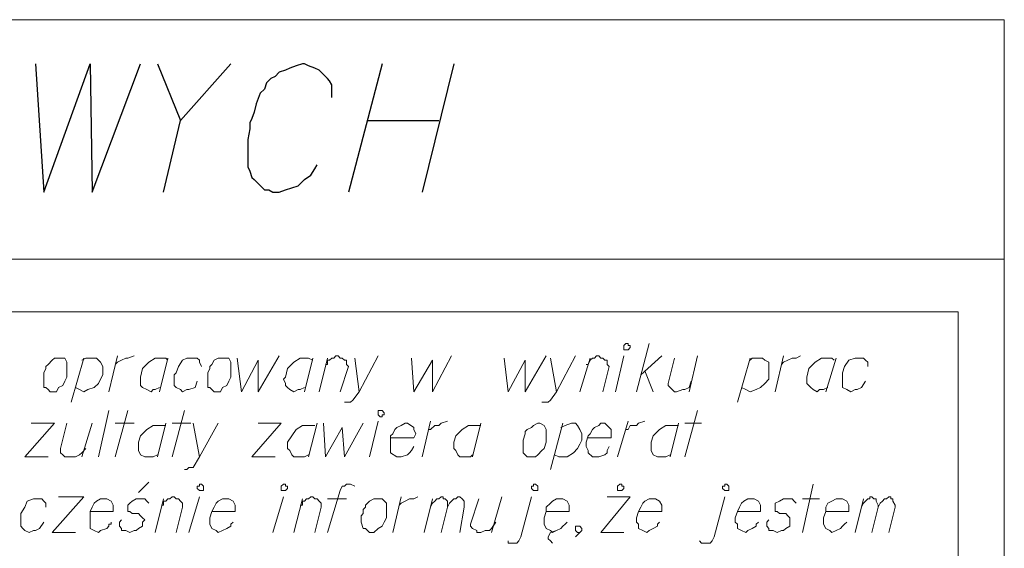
# Model space of a CAD drawing. Header units: metres. Extents: x 7431553 to 7432401, y 5544342 to 5544539.
# Tile 16 of 180: x 7432117 to 7432137, y 5544373 to 5544384. Entities that reach past the tile are written whole.
import ezdxf

# ---------------------------------------------------------------- set-up
doc = ezdxf.new("R2010")
doc.units = ezdxf.units.M
doc.header["$MEASUREMENT"] = 0
doc.layers.add('BG-PR90-PB-PZT-PZT01_2026_04_14$0$MAPA DCP', color=7, linetype='Continuous', lineweight=0)
doc.layers.add('PRIMETECH_XREF', color=7, linetype='Continuous', lineweight=5)

# ---------------------------------------------------------------- blocks, each defined once
blk = doc.blocks.new('BG-PR90-PB-PZT-PZT01_2026_04_14$0$Naddrwiną2025_v2klauzulap')
at = {"layer": 'BG-PR90-PB-PZT-PZT01_2026_04_14$0$MAPA DCP', "linetype": 'Continuous', "lineweight": 9, "transparency": 33554687}
for points in [[(7431778.338, 5544551.478), (7431778.338, 5544470.113)], [(7431819.359, 5544551.478), (7431778.338, 5544551.478)], [(7431783.164, 5544470.114), (7431783.164, 5544551.478)]]:
    blk.add_lwpolyline(points, dxfattribs=at)
at = {"layer": 'BG-PR90-PB-PZT-PZT01_2026_04_14$0$MAPA DCP', "color": 1, "linetype": 'Continuous', "lineweight": 9, "transparency": 33554687}
for points in [[(7431784.222, 5544550.547), (7431791.123, 5544550.547)], [(7431784.222, 5544532.936), (7431784.222, 5544550.547)], [(7431788.159, 5544548.599), (7431788.075, 5544548.642), (7431788.032, 5544548.684), (7431787.99, 5544548.726), (7431787.99, 5544548.769), (7431787.948, 5544548.769), (7431787.948, 5544548.811), (7431787.99, 5544548.853), (7431787.99, 5544548.896), (7431788.032, 5544548.896), (7431788.117, 5544548.938), (7431788.159, 5544548.938), (7431788.075, 5544548.98), (7431788.032, 5544549.023), (7431787.99, 5544549.065), (7431787.99, 5544549.107), (7431787.948, 5544549.15), (7431787.948, 5544549.192), (7431787.99, 5544549.192), (7431787.99, 5544549.234), (7431788.032, 5544549.234), (7431788.117, 5544549.277), (7431788.159, 5544549.277), (7431788.667, 5544549.15)], [(7431788.667, 5544548.811), (7431788.159, 5544548.938)], [(7431785.323, 5544548.726), (7431785.238, 5544548.726), (7431785.196, 5544548.684), (7431785.154, 5544548.642), (7431785.154, 5544548.557), (7431785.154, 5544548.472), (7431785.196, 5544548.345), (7431785.323, 5544548.261), (7431785.45, 5544548.218), (7431785.492, 5544548.218), (7431785.619, 5544548.218), (7431785.704, 5544548.218), (7431785.746, 5544548.218), (7431785.789, 5544548.303), (7431785.831, 5544548.388), (7431785.789, 5544548.472), (7431785.789, 5544548.515), (7431785.746, 5544548.599), (7431785.619, 5544548.684)], [(7431788.667, 5544548.472), (7431787.99, 5544548.642)], [(7431788.244, 5544547.88), (7431788.244, 5544548.345), (7431788.117, 5544548.345), (7431788.032, 5544548.303), (7431787.99, 5544548.218), (7431787.99, 5544548.134), (7431787.99, 5544548.091), (7431788.032, 5544548.007), (7431788.075, 5544547.922), (7431788.159, 5544547.88), (7431788.244, 5544547.88), (7431788.371, 5544547.837), (7431788.456, 5544547.837), (7431788.498, 5544547.837), (7431788.583, 5544547.88), (7431788.625, 5544547.964), (7431788.667, 5544548.007), (7431788.625, 5544548.091), (7431788.583, 5544548.176), (7431788.54, 5544548.218), (7431788.498, 5544548.261), (7431788.456, 5544548.303)], [(7431785.154, 5544548.091), (7431785.831, 5544547.88)], [(7431785.196, 5544548.049), (7431785.154, 5544548.007), (7431785.154, 5544547.795), (7431785.238, 5544547.668), (7431785.365, 5544547.541), (7431785.535, 5544547.499), (7431785.577, 5544547.499), (7431785.662, 5544547.499), (7431785.704, 5544547.541), (7431785.746, 5544547.583), (7431785.789, 5544547.626), (7431785.831, 5544547.71), (7431785.789, 5544547.753), (7431785.789, 5544547.837), (7431785.746, 5544547.922)], [(7431787.99, 5544547.414), (7431787.99, 5544547.753)], [(7431788.667, 5544547.414), (7431787.694, 5544547.626)], [(7431785.281, 5544546.991), (7431785.238, 5544547.033), (7431785.196, 5544547.118), (7431785.154, 5544547.202), (7431785.154, 5544547.287), (7431785.111, 5544547.372)], [(7431788.075, 5544547.287), (7431788.032, 5544547.245), (7431787.99, 5544547.202), (7431787.99, 5544547.033), (7431788.032, 5544546.948), (7431788.075, 5544546.864), (7431788.117, 5544546.864), (7431788.202, 5544546.864), (7431788.244, 5544546.864), (7431788.244, 5544546.906), (7431788.286, 5544546.948), (7431788.286, 5544546.991), (7431788.286, 5544547.075), (7431788.329, 5544547.118), (7431788.371, 5544547.16), (7431788.413, 5544547.16), (7431788.456, 5544547.16), (7431788.54, 5544547.16), (7431788.583, 5544547.075), (7431788.625, 5544547.033), (7431788.625, 5544546.991), (7431788.667, 5544546.906), (7431788.625, 5544546.821), (7431788.625, 5544546.737), (7431788.583, 5544546.737), (7431788.54, 5544546.694), (7431788.456, 5544546.694), (7431788.413, 5544546.737)], [(7431785.831, 5544546.864), (7431785.111, 5544547.033)], [(7431785.196, 5544546.356), (7431785.154, 5544546.398), (7431785.154, 5544546.61), (7431785.196, 5544546.652), (7431785.238, 5544546.737), (7431785.323, 5544546.737), (7431785.408, 5544546.737), (7431785.492, 5544546.737), (7431785.577, 5544546.737), (7431785.662, 5544546.652), (7431785.746, 5544546.567), (7431785.789, 5544546.483), (7431785.831, 5544546.356), (7431785.789, 5544546.271), (7431785.746, 5544546.186)], [(7431788.244, 5544546.102), (7431788.244, 5544546.567), (7431788.117, 5544546.567), (7431788.032, 5544546.525), (7431787.99, 5544546.44), (7431787.99, 5544546.356), (7431787.99, 5544546.313), (7431788.032, 5544546.229), (7431788.075, 5544546.186), (7431788.159, 5544546.144), (7431788.244, 5544546.102), (7431788.371, 5544546.059), (7431788.456, 5544546.059), (7431788.498, 5544546.102), (7431788.583, 5544546.102), (7431788.625, 5544546.186), (7431788.667, 5544546.271), (7431788.625, 5544546.313), (7431788.583, 5544546.398), (7431788.54, 5544546.483), (7431788.498, 5544546.483), (7431788.456, 5544546.525)], [(7431786.043, 5544546.102), (7431785.154, 5544546.356)], [(7431788.837, 5544545.34), (7431788.879, 5544545.382), (7431788.879, 5544545.551), (7431788.837, 5544545.594), (7431788.752, 5544545.636), (7431787.948, 5544545.848)], [(7431786.466, 5544545.043), (7431786.466, 5544545.382)], [(7431785.831, 5544545.128), (7431785.111, 5544545.297)], [(7431785.154, 5544544.832), (7431785.662, 5544544.705), (7431785.704, 5544544.705), (7431785.746, 5544544.747), (7431785.789, 5544544.789), (7431785.831, 5544544.832), (7431785.831, 5544544.874), (7431785.789, 5544545.001), (7431785.789, 5544545.043), (7431785.746, 5544545.128), (7431785.619, 5544545.17)], [(7431787.143, 5544545.043), (7431786.212, 5544545.297)], [(7431786.466, 5544544.916), (7431787.143, 5544544.747)], [(7431786.508, 5544544.916), (7431786.508, 5544544.662), (7431786.593, 5544544.535), (7431786.72, 5544544.408), (7431786.847, 5544544.366), (7431786.932, 5544544.366), (7431786.974, 5544544.366), (7431787.016, 5544544.366), (7431787.101, 5544544.408), (7431787.143, 5544544.493), (7431787.143, 5544544.535), (7431787.143, 5544544.62), (7431787.143, 5544544.662), (7431787.101, 5544544.747)], [(7431785.492, 5544544.154), (7431785.111, 5544544.578)], [(7431788.244, 5544544.112), (7431788.244, 5544544.578), (7431788.117, 5544544.578), (7431788.032, 5544544.535), (7431787.99, 5544544.451), (7431787.99, 5544544.366), (7431787.99, 5544544.324), (7431788.032, 5544544.239), (7431788.075, 5544544.197), (7431788.159, 5544544.154), (7431788.244, 5544544.112), (7431788.371, 5544544.07), (7431788.456, 5544544.07), (7431788.498, 5544544.112), (7431788.583, 5544544.112), (7431788.625, 5544544.197), (7431788.667, 5544544.281), (7431788.625, 5544544.324), (7431788.583, 5544544.408), (7431788.54, 5544544.493), (7431788.498, 5544544.493), (7431788.456, 5544544.535)], [(7431785.408, 5544544.239), (7431785.831, 5544544.408)], [(7431785.831, 5544544.07), (7431784.857, 5544544.324)], [(7431786.593, 5544543.858), (7431786.593, 5544543.9), (7431786.508, 5544543.943), (7431786.508, 5544544.07), (7431786.466, 5544544.112), (7431786.424, 5544544.239)], [(7431785.831, 5544543.646), (7431785.111, 5544543.816)], [(7431787.143, 5544543.689), (7431786.424, 5544543.9)], [(7431787.948, 5544543.477), (7431787.948, 5544543.943), (7431788.667, 5544543.35), (7431788.667, 5544543.816)], [(7431785.281, 5544543.054), (7431785.281, 5544543.096), (7431785.196, 5544543.138), (7431785.154, 5544543.181), (7431785.154, 5544543.223), (7431785.111, 5544543.265), (7431785.111, 5544543.308), (7431785.154, 5544543.35), (7431785.154, 5544543.392), (7431785.196, 5544543.435), (7431785.196, 5544543.477), (7431785.238, 5544543.477), (7431785.281, 5544543.477), (7431785.323, 5544543.519), (7431785.831, 5544543.392)], [(7431786.762, 5544543.096), (7431786.762, 5544543.562), (7431786.593, 5544543.562), (7431786.551, 5544543.519), (7431786.466, 5544543.435), (7431786.466, 5544543.35), (7431786.508, 5544543.308), (7431786.551, 5544543.223), (7431786.593, 5544543.181), (7431786.678, 5544543.138), (7431786.72, 5544543.096), (7431786.847, 5544543.054), (7431786.932, 5544543.054), (7431787.016, 5544543.096), (7431787.059, 5544543.096), (7431787.143, 5544543.181), (7431787.143, 5544543.265), (7431787.143, 5544543.308), (7431787.101, 5544543.435), (7431787.059, 5544543.477), (7431787.016, 5544543.477), (7431786.932, 5544543.519)], [(7431785.831, 5544542.927), (7431785.154, 5544543.138)], [(7431785.111, 5544542.842), (7431785.831, 5544542.461), (7431786, 5544542.334), (7431786.043, 5544542.292), (7431786.043, 5544542.249), (7431786.043, 5544542.207), (7431786.043, 5544542.165)], [(7431786.551, 5544542.546), (7431786.508, 5544542.63), (7431786.466, 5544542.757), (7431786.466, 5544542.842), (7431786.508, 5544542.884), (7431786.593, 5544542.927), (7431786.678, 5544542.969), (7431786.72, 5544542.969), (7431786.805, 5544542.969), (7431786.889, 5544542.927), (7431786.974, 5544542.884), (7431787.059, 5544542.8), (7431787.143, 5544542.673), (7431787.143, 5544542.588), (7431787.143, 5544542.503), (7431787.101, 5544542.419)], [(7431788.667, 5544542.927), (7431788.667, 5544542.884), (7431788.625, 5544542.842), (7431788.54, 5544542.842), (7431788.54, 5544542.884), (7431788.54, 5544542.927), (7431788.583, 5544542.969), (7431788.625, 5544542.969), (7431788.667, 5544542.927), (7431788.752, 5544542.842)], [(7431787.397, 5544542.334), (7431786.466, 5544542.588)], [(7431788.244, 5544542.249), (7431788.244, 5544542.715), (7431788.117, 5544542.715), (7431788.032, 5544542.673), (7431787.99, 5544542.588), (7431787.99, 5544542.503), (7431787.99, 5544542.461), (7431788.032, 5544542.376), (7431788.075, 5544542.334), (7431788.159, 5544542.249), (7431788.244, 5544542.249), (7431788.371, 5544542.207), (7431788.456, 5544542.207), (7431788.498, 5544542.207), (7431788.583, 5544542.249), (7431788.625, 5544542.334), (7431788.667, 5544542.376), (7431788.625, 5544542.461), (7431788.583, 5544542.546), (7431788.54, 5544542.588), (7431788.498, 5544542.63), (7431788.456, 5544542.673)], [(7431785.154, 5544542.334), (7431785.831, 5544542.461)], [(7431788.625, 5544542.461), (7431788.667, 5544542.334), (7431788.752, 5544542.292), (7431788.794, 5544542.292), (7431788.837, 5544542.334), (7431788.879, 5544542.376)], [(7431785.154, 5544541.403), (7431785.831, 5544541.487), (7431785.196, 5544541.826), (7431785.831, 5544541.826), (7431785.111, 5544542.249)], [(7431788.837, 5544541.487), (7431788.879, 5544541.487), (7431788.879, 5544541.657), (7431788.837, 5544541.699), (7431788.752, 5544541.741), (7431787.948, 5544541.953)], [(7431788.667, 5544541.149), (7431787.948, 5544541.36)], [(7431787.99, 5544540.895), (7431788.498, 5544540.725), (7431788.54, 5544540.725), (7431788.583, 5544540.768), (7431788.625, 5544540.852), (7431788.667, 5544540.852), (7431788.667, 5544540.937), (7431788.625, 5544541.022), (7431788.625, 5544541.106), (7431788.583, 5544541.149), (7431788.456, 5544541.233)], [(7431786.466, 5544540.937), (7431787.143, 5544540.768)], [(7431786.508, 5544540.937), (7431786.508, 5544540.683), (7431786.593, 5544540.556), (7431786.72, 5544540.429), (7431786.847, 5544540.387), (7431786.932, 5544540.387), (7431786.974, 5544540.387), (7431787.016, 5544540.429), (7431787.101, 5544540.471), (7431787.143, 5544540.514), (7431787.143, 5544540.598), (7431787.143, 5544540.641), (7431787.143, 5544540.725), (7431787.101, 5544540.768)], [(7431788.159, 5544539.921), (7431788.075, 5544539.963), (7431788.032, 5544540.006), (7431787.99, 5544540.048), (7431787.99, 5544540.09), (7431787.948, 5544540.133), (7431787.948, 5544540.175), (7431787.99, 5544540.175), (7431787.99, 5544540.217), (7431788.032, 5544540.26), (7431788.117, 5544540.26), (7431788.159, 5544540.26), (7431788.075, 5544540.302), (7431788.032, 5544540.344), (7431787.99, 5544540.387), (7431787.99, 5544540.429), (7431787.948, 5544540.471), (7431787.948, 5544540.514), (7431787.99, 5544540.556), (7431788.032, 5544540.598), (7431788.117, 5544540.598), (7431788.159, 5544540.598), (7431788.667, 5544540.514)], [(7431785.154, 5544539.54), (7431785.831, 5544539.582), (7431785.196, 5544539.963), (7431785.831, 5544539.963), (7431785.111, 5544540.344)], [(7431786.593, 5544539.879), (7431786.593, 5544539.921), (7431786.508, 5544540.006), (7431786.508, 5544540.09), (7431786.466, 5544540.133), (7431786.424, 5544540.26)], [(7431788.667, 5544540.133), (7431788.159, 5544540.26)], [(7431787.143, 5544539.752), (7431786.424, 5544539.921)], [(7431788.667, 5544539.794), (7431787.99, 5544539.963)], [(7431786.762, 5544539.117), (7431786.762, 5544539.582), (7431786.678, 5544539.625), (7431786.593, 5544539.582), (7431786.551, 5544539.582), (7431786.466, 5544539.455), (7431786.466, 5544539.413), (7431786.508, 5544539.328), (7431786.551, 5544539.244), (7431786.593, 5544539.201), (7431786.678, 5544539.159), (7431786.72, 5544539.117), (7431786.847, 5544539.117), (7431786.932, 5544539.117), (7431787.016, 5544539.117), (7431787.059, 5544539.117), (7431787.143, 5544539.244), (7431787.143, 5544539.286), (7431787.143, 5544539.328), (7431787.101, 5544539.455), (7431787.059, 5544539.498), (7431787.016, 5544539.54), (7431786.932, 5544539.582)], [(7431788.117, 5544539.286), (7431788.075, 5544539.328), (7431788.032, 5544539.413), (7431787.99, 5544539.498), (7431787.99, 5544539.582), (7431787.948, 5544539.667)], [(7431788.667, 5544539.159), (7431787.948, 5544539.328)], [(7431785.111, 5544538.863), (7431785.831, 5544538.482), (7431786, 5544538.355), (7431786.043, 5544538.312), (7431786.043, 5544538.27), (7431786.043, 5544538.228), (7431786.043, 5544538.185)], [(7431787.143, 5544538.693), (7431786.424, 5544538.863)], [(7431785.154, 5544538.397), (7431785.831, 5544538.482)], [(7431786.466, 5544537.762), (7431787.143, 5544537.804), (7431786.551, 5544538.143), (7431787.143, 5544538.185), (7431786.466, 5544538.566)], [(7431785.281, 5544537.804), (7431785.281, 5544537.847), (7431785.196, 5544537.847), (7431785.196, 5544537.889), (7431785.154, 5544537.931), (7431785.154, 5544537.974), (7431785.111, 5544538.016), (7431785.111, 5544538.058), (7431785.154, 5544538.101), (7431785.154, 5544538.143), (7431785.196, 5544538.185), (7431785.196, 5544538.228), (7431785.238, 5544538.228), (7431785.281, 5544538.228), (7431785.323, 5544538.27), (7431785.831, 5544538.101)], [(7431787.736, 5544538.397), (7431787.694, 5544538.312), (7431787.694, 5544538.228), (7431787.736, 5544538.185), (7431787.736, 5544538.143), (7431787.821, 5544538.101), (7431788.667, 5544537.847)], [(7431787.99, 5544537.847), (7431787.99, 5544538.228)], [(7431785.831, 5544537.677), (7431785.154, 5544537.847)], [(7431786.466, 5544537.635), (7431787.143, 5544537.466)], [(7431788.117, 5544537.296), (7431788.117, 5544537.339), (7431788.032, 5544537.339), (7431788.032, 5544537.381), (7431787.99, 5544537.423), (7431787.99, 5544537.466), (7431787.948, 5544537.508), (7431787.948, 5544537.55), (7431787.99, 5544537.593), (7431787.99, 5544537.635), (7431788.032, 5544537.677), (7431788.075, 5544537.72), (7431788.117, 5544537.72), (7431788.159, 5544537.72), (7431788.667, 5544537.593)], [(7431785.154, 5544537.55), (7431785.831, 5544537.381)], [(7431785.196, 5544537.55), (7431785.154, 5544537.466), (7431785.154, 5544537.296), (7431785.238, 5544537.169), (7431785.365, 5544537.042), (7431785.535, 5544537), (7431785.577, 5544536.958), (7431785.662, 5544537), (7431785.704, 5544537), (7431785.746, 5544537.042), (7431785.789, 5544537.085), (7431785.831, 5544537.169), (7431785.789, 5544537.254), (7431785.789, 5544537.296), (7431785.746, 5544537.381)], [(7431786.508, 5544537.593), (7431786.508, 5544537.339), (7431786.593, 5544537.212), (7431786.72, 5544537.127), (7431786.847, 5544537.042), (7431786.932, 5544537.042), (7431786.974, 5544537.042), (7431787.016, 5544537.085), (7431787.101, 5544537.127), (7431787.143, 5544537.169), (7431787.143, 5544537.254), (7431787.143, 5544537.339), (7431787.143, 5544537.381), (7431787.101, 5544537.466)], [(7431788.667, 5544537.169), (7431787.99, 5544537.339)], [(7431785.154, 5544536.026), (7431785.831, 5544536.111), (7431785.196, 5544536.45), (7431785.831, 5544536.45), (7431785.111, 5544536.873)], [(7431786.466, 5544536.45), (7431786.466, 5544536.915), (7431787.143, 5544536.323), (7431787.143, 5544536.788)], [(7431788.667, 5544536.746), (7431787.948, 5544536.958)], [(7431788.244, 5544535.518), (7431788.244, 5544535.984), (7431788.117, 5544535.984), (7431788.032, 5544535.942), (7431787.99, 5544535.857), (7431787.99, 5544535.772), (7431787.99, 5544535.73), (7431788.032, 5544535.645), (7431788.075, 5544535.603), (7431788.159, 5544535.561), (7431788.244, 5544535.518), (7431788.371, 5544535.476), (7431788.456, 5544535.476), (7431788.498, 5544535.476), (7431788.583, 5544535.518), (7431788.625, 5544535.603), (7431788.667, 5544535.645), (7431788.625, 5544535.73), (7431788.583, 5544535.815), (7431788.54, 5544535.899), (7431788.498, 5544535.899), (7431788.456, 5544535.942)], [(7431786.466, 5544535.645), (7431787.143, 5544535.264), (7431787.355, 5544535.137), (7431787.355, 5544535.053), (7431787.397, 5544535.01), (7431787.397, 5544534.968)], [(7431785.323, 5544535.307), (7431785.238, 5544535.264), (7431785.196, 5544535.264), (7431785.154, 5544535.222), (7431785.154, 5544535.095), (7431785.154, 5544535.01), (7431785.196, 5544534.926), (7431785.323, 5544534.841), (7431785.45, 5544534.799), (7431785.492, 5544534.756), (7431785.619, 5544534.756), (7431785.704, 5544534.756), (7431785.746, 5544534.799), (7431785.789, 5544534.883), (7431785.831, 5544534.926), (7431785.789, 5544535.01), (7431785.789, 5544535.053), (7431785.746, 5544535.18), (7431785.619, 5544535.222)], [(7431786.466, 5544535.137), (7431787.143, 5544535.264)], [(7431788.667, 5544535.053), (7431787.948, 5544535.264)], [(7431786.466, 5544534.714), (7431786.466, 5544535.095)], [(7431787.143, 5544534.714), (7431786.212, 5544534.968)], [(7431788.117, 5544534.502), (7431788.117, 5544534.545), (7431788.032, 5544534.545), (7431788.032, 5544534.587), (7431787.99, 5544534.629), (7431787.99, 5544534.672), (7431787.948, 5544534.714), (7431787.948, 5544534.756), (7431787.99, 5544534.799), (7431787.99, 5544534.841), (7431788.032, 5544534.883), (7431788.075, 5544534.926), (7431788.117, 5544534.926), (7431788.159, 5544534.926), (7431788.667, 5544534.799)], [(7431785.154, 5544534.629), (7431785.831, 5544534.46)], [(7431785.196, 5544534.629), (7431785.154, 5544534.587), (7431785.154, 5544534.375), (7431785.238, 5544534.248), (7431785.365, 5544534.121), (7431785.535, 5544534.079), (7431785.577, 5544534.079), (7431785.662, 5544534.079), (7431785.704, 5544534.079), (7431785.746, 5544534.121), (7431785.789, 5544534.206), (7431785.831, 5544534.291), (7431785.789, 5544534.333), (7431785.789, 5544534.375), (7431785.746, 5544534.46)], [(7431786.466, 5544534.587), (7431787.143, 5544534.418)], [(7431786.508, 5544534.587), (7431786.508, 5544534.333), (7431786.593, 5544534.206), (7431786.72, 5544534.079), (7431786.847, 5544534.037), (7431786.932, 5544534.037), (7431786.974, 5544534.037), (7431787.016, 5544534.037), (7431787.101, 5544534.079), (7431787.143, 5544534.164), (7431787.143, 5544534.248), (7431787.143, 5544534.291), (7431787.143, 5544534.333), (7431787.101, 5544534.418)], [(7431788.667, 5544534.375), (7431787.99, 5544534.545)], [(7431787.651, 5544534.248), (7431787.863, 5544534.037)], [(7431788.075, 5544534.248), (7431788.032, 5544534.206), (7431787.99, 5544534.164), (7431787.99, 5544533.994), (7431788.032, 5544533.91), (7431788.075, 5544533.867), (7431788.117, 5544533.825), (7431788.202, 5544533.825), (7431788.244, 5544533.825), (7431788.244, 5544533.867), (7431788.286, 5544533.91), (7431788.286, 5544533.994), (7431788.286, 5544534.037), (7431788.329, 5544534.079), (7431788.371, 5544534.121), (7431788.413, 5544534.164), (7431788.456, 5544534.121), (7431788.54, 5544534.121), (7431788.583, 5544534.037), (7431788.625, 5544533.994), (7431788.625, 5544533.952), (7431788.667, 5544533.867), (7431788.625, 5544533.783), (7431788.625, 5544533.698), (7431788.583, 5544533.698), (7431788.54, 5544533.656), (7431788.456, 5544533.656), (7431788.413, 5544533.698)], [(7431785.281, 5544533.571), (7431785.238, 5544533.613), (7431785.196, 5544533.698), (7431785.154, 5544533.783), (7431785.154, 5544533.825), (7431785.111, 5544533.952)], [(7431786.466, 5544533.571), (7431786.466, 5544533.952)], [(7431787.143, 5544533.571), (7431786.212, 5544533.825)], [(7431785.831, 5544533.444), (7431785.111, 5544533.613)], [(7431788.244, 5544533.063), (7431788.244, 5544533.529), (7431788.117, 5544533.529), (7431788.032, 5544533.486), (7431787.99, 5544533.402), (7431787.99, 5544533.359), (7431787.99, 5544533.275), (7431788.032, 5544533.19), (7431788.075, 5544533.148), (7431788.159, 5544533.105), (7431788.244, 5544533.063), (7431788.371, 5544533.063), (7431788.456, 5544533.063), (7431788.498, 5544533.063), (7431788.583, 5544533.063), (7431788.625, 5544533.148), (7431788.667, 5544533.232), (7431788.625, 5544533.275), (7431788.583, 5544533.402), (7431788.54, 5544533.444), (7431788.498, 5544533.444), (7431788.498, 5544533.486), (7431788.456, 5544533.486)], [(7431785.196, 5544532.894), (7431785.154, 5544532.978), (7431785.154, 5544533.19), (7431785.196, 5544533.232), (7431785.238, 5544533.275), (7431785.323, 5544533.317), (7431785.408, 5544533.317), (7431785.492, 5544533.317), (7431785.577, 5544533.275), (7431785.662, 5544533.232), (7431785.746, 5544533.148), (7431785.789, 5544533.021), (7431785.831, 5544532.936), (7431785.789, 5544532.851), (7431785.746, 5544532.767)], [(7431787.143, 5544533.232), (7431786.212, 5544533.444)], [(7431787.143, 5544532.894), (7431786.466, 5544533.105)], [(7431784.222, 5544504.911), (7431784.222, 5544532.936)], [(7431786.043, 5544532.682), (7431785.154, 5544532.936)], [(7431786.466, 5544532.597), (7431786.974, 5544532.47), (7431787.059, 5544532.47), (7431787.101, 5544532.513), (7431787.143, 5544532.555), (7431787.143, 5544532.597), (7431787.143, 5544532.682), (7431787.143, 5544532.767), (7431787.101, 5544532.851), (7431787.059, 5544532.894), (7431786.974, 5544532.978)], [(7431787.948, 5544532.428), (7431787.948, 5544532.936), (7431788.667, 5544532.301), (7431788.667, 5544532.767)], [(7431786.466, 5544531.878), (7431786.466, 5544532.343), (7431787.143, 5544531.751), (7431787.143, 5544532.216)], [(7431788.159, 5544532.174), (7431788.075, 5544532.174), (7431788.032, 5544532.132), (7431787.99, 5544532.089), (7431787.99, 5544532.005), (7431787.99, 5544531.92), (7431788.032, 5544531.793), (7431788.159, 5544531.751), (7431788.286, 5544531.666), (7431788.329, 5544531.666), (7431788.456, 5544531.666), (7431788.54, 5544531.666), (7431788.583, 5544531.708), (7431788.625, 5544531.751), (7431788.667, 5544531.835), (7431788.625, 5544531.92), (7431788.625, 5544531.962), (7431788.583, 5544532.047), (7431788.456, 5544532.132)]]:
    blk.add_lwpolyline(points, dxfattribs=at)
for points in [[(7431787.694, 5544545.848), (7431787.694, 5544545.89), (7431787.736, 5544545.932), (7431787.821, 5544545.932), (7431787.821, 5544545.89), (7431787.821, 5544545.848), (7431787.778, 5544545.805), (7431787.736, 5544545.805), (7431787.736, 5544545.848)], [(7431784.857, 5544543.858), (7431784.857, 5544543.9), (7431784.9, 5544543.9), (7431784.9, 5544543.943), (7431784.942, 5544543.943), (7431784.984, 5544543.9), (7431784.984, 5544543.858), (7431784.984, 5544543.816), (7431784.942, 5544543.816), (7431784.9, 5544543.816)], [(7431787.694, 5544543.731), (7431787.694, 5544543.773), (7431787.736, 5544543.773), (7431787.736, 5544543.816), (7431787.778, 5544543.816), (7431787.821, 5544543.773), (7431787.821, 5544543.731), (7431787.821, 5544543.689), (7431787.778, 5544543.689), (7431787.736, 5544543.689)], [(7431786.466, 5544542.08), (7431786.466, 5544542.122), (7431786.508, 5544542.207), (7431786.593, 5544542.249), (7431786.635, 5544542.249), (7431786.678, 5544542.249), (7431786.805, 5544542.249), (7431786.847, 5544542.249), (7431786.974, 5544542.207), (7431787.016, 5544542.165), (7431787.101, 5544542.08), (7431787.143, 5544542.038), (7431787.143, 5544541.911), (7431787.143, 5544541.868), (7431787.101, 5544541.826), (7431787.059, 5544541.784), (7431786.974, 5544541.784), (7431786.847, 5544541.784), (7431786.805, 5544541.784), (7431786.678, 5544541.826), (7431786.635, 5544541.826), (7431786.593, 5544541.868), (7431786.551, 5544541.953), (7431786.508, 5544541.995)], [(7431787.694, 5544541.995), (7431787.694, 5544542.038), (7431787.736, 5544542.08), (7431787.821, 5544542.08), (7431787.821, 5544542.038), (7431787.821, 5544541.995), (7431787.778, 5544541.953), (7431787.736, 5544541.953), (7431787.736, 5544541.995)], [(7431787.99, 5544538.863), (7431787.99, 5544538.947), (7431788.075, 5544539.032), (7431788.371, 5544539.032), (7431788.456, 5544538.99), (7431788.54, 5544538.947), (7431788.583, 5544538.863), (7431788.667, 5544538.778), (7431788.667, 5544538.693), (7431788.625, 5544538.651), (7431788.583, 5544538.609), (7431788.583, 5544538.566), (7431788.456, 5544538.524), (7431788.329, 5544538.524), (7431788.286, 5544538.566), (7431788.202, 5544538.566), (7431788.159, 5544538.609), (7431788.117, 5544538.609), (7431788.032, 5544538.693), (7431787.99, 5544538.778)], [(7431786.212, 5544538.905), (7431786.212, 5544538.947), (7431786.254, 5544538.99), (7431786.297, 5544538.99), (7431786.297, 5544538.947), (7431786.339, 5544538.947), (7431786.339, 5544538.905), (7431786.297, 5544538.863), (7431786.254, 5544538.863), (7431786.212, 5544538.863)], [(7431787.694, 5544536.958), (7431787.694, 5544537), (7431787.736, 5544537), (7431787.736, 5544537.042), (7431787.778, 5544537.042), (7431787.821, 5544537), (7431787.821, 5544536.958), (7431787.821, 5544536.915), (7431787.778, 5544536.915), (7431787.736, 5544536.915)], [(7431785.154, 5544535.73), (7431785.154, 5544535.857), (7431785.238, 5544535.899), (7431785.535, 5544535.899), (7431785.619, 5544535.857), (7431785.704, 5544535.815), (7431785.746, 5544535.73), (7431785.831, 5544535.688), (7431785.831, 5544535.561), (7431785.789, 5544535.518), (7431785.746, 5544535.476), (7431785.746, 5544535.434), (7431785.619, 5544535.434), (7431785.492, 5544535.434), (7431785.45, 5544535.434), (7431785.365, 5544535.476), (7431785.323, 5544535.476), (7431785.281, 5544535.518), (7431785.196, 5544535.561), (7431785.154, 5544535.645)], [(7431787.694, 5544535.264), (7431787.694, 5544535.307), (7431787.736, 5544535.349), (7431787.821, 5544535.349), (7431787.821, 5544535.307), (7431787.821, 5544535.264), (7431787.778, 5544535.222), (7431787.736, 5544535.222), (7431787.736, 5544535.264)], [(7431785.154, 5544532.428), (7431785.154, 5544532.555), (7431785.238, 5544532.597), (7431785.535, 5544532.597), (7431785.619, 5544532.555), (7431785.704, 5544532.513), (7431785.746, 5544532.428), (7431785.831, 5544532.386), (7431785.831, 5544532.259), (7431785.789, 5544532.216), (7431785.746, 5544532.174), (7431785.746, 5544532.132), (7431785.619, 5544532.132), (7431785.492, 5544532.132), (7431785.45, 5544532.132), (7431785.365, 5544532.174), (7431785.323, 5544532.174), (7431785.281, 5544532.216), (7431785.196, 5544532.301), (7431785.154, 5544532.343)]]:
    blk.add_lwpolyline(points, close=True, dxfattribs=at)
at = {"layer": 'BG-PR90-PB-PZT-PZT01_2026_04_14$0$MAPA DCP', "linetype": 'Continuous', "lineweight": 25, "transparency": 33554687}
for points in [[(7431779.227, 5544540.387), (7431781.809, 5544539.752)], [(7431780.37, 5544538.651), (7431780.37, 5544540.09)], [(7431779.227, 5544538.947), (7431781.809, 5544538.27)], [(7431779.904, 5544537.931), (7431779.65, 5544537.931), (7431779.566, 5544537.889), (7431779.523, 5544537.847), (7431779.481, 5544537.804), (7431779.396, 5544537.72), (7431779.354, 5544537.677), (7431779.312, 5544537.593), (7431779.269, 5544537.466), (7431779.227, 5544537.381), (7431779.227, 5544537.339), (7431779.269, 5544537.212), (7431779.312, 5544537.085), (7431779.354, 5544537), (7431779.396, 5544536.873), (7431779.481, 5544536.788), (7431779.523, 5544536.704), (7431779.608, 5544536.619), (7431779.735, 5544536.577), (7431779.82, 5544536.492), (7431780.031, 5544536.407), (7431780.201, 5544536.365), (7431780.328, 5544536.323), (7431780.412, 5544536.28), (7431780.539, 5544536.28), (7431780.751, 5544536.238), (7431780.92, 5544536.238), (7431781.09, 5544536.238), (7431781.301, 5544536.238), (7431781.386, 5544536.28), (7431781.513, 5544536.323), (7431781.555, 5544536.365), (7431781.64, 5544536.45), (7431781.767, 5544536.577), (7431781.767, 5544536.661), (7431781.809, 5544536.746), (7431781.809, 5544536.831), (7431781.809, 5544536.873), (7431781.767, 5544537), (7431781.725, 5544537.127), (7431781.682, 5544537.254), (7431781.555, 5544537.381), (7431781.471, 5544537.508), (7431781.344, 5544537.593), (7431781.259, 5544537.635)], [(7431779.227, 5544534.418), (7431780.37, 5544534.883), (7431779.227, 5544535.899)], [(7431781.809, 5544534.545), (7431780.37, 5544534.883)], [(7431779.227, 5544531.962), (7431781.809, 5544532.132), (7431779.227, 5544533.063), (7431781.809, 5544533.105), (7431779.227, 5544534.079)]]:
    blk.add_lwpolyline(points, dxfattribs=at)
blk = doc.blocks.new('BG-PR90-PB-PZT-PZT01_2026_04_14')
at = {"layer": 'BG-PR90-PB-PZT-PZT01_2026_04_14$0$MAPA DCP', "rotation": 270}
blk.add_blockref('BG-PR90-PB-PZT-PZT01_2026_04_14$0$Naddrwiną2025_v2klauzulap', (1887585.788, 12976162.34), dxfattribs=at)

msp = doc.modelspace()

# ---------------------------------------------------------------- block references
at = {"layer": 'PRIMETECH_XREF', "linetype": 'Continuous', "lineweight": 0, "rotation": 360}
msp.add_blockref('BG-PR90-PB-PZT-PZT01_2026_04_14', (0, 0), dxfattribs=at)

doc.saveas('drawing.dxf')
